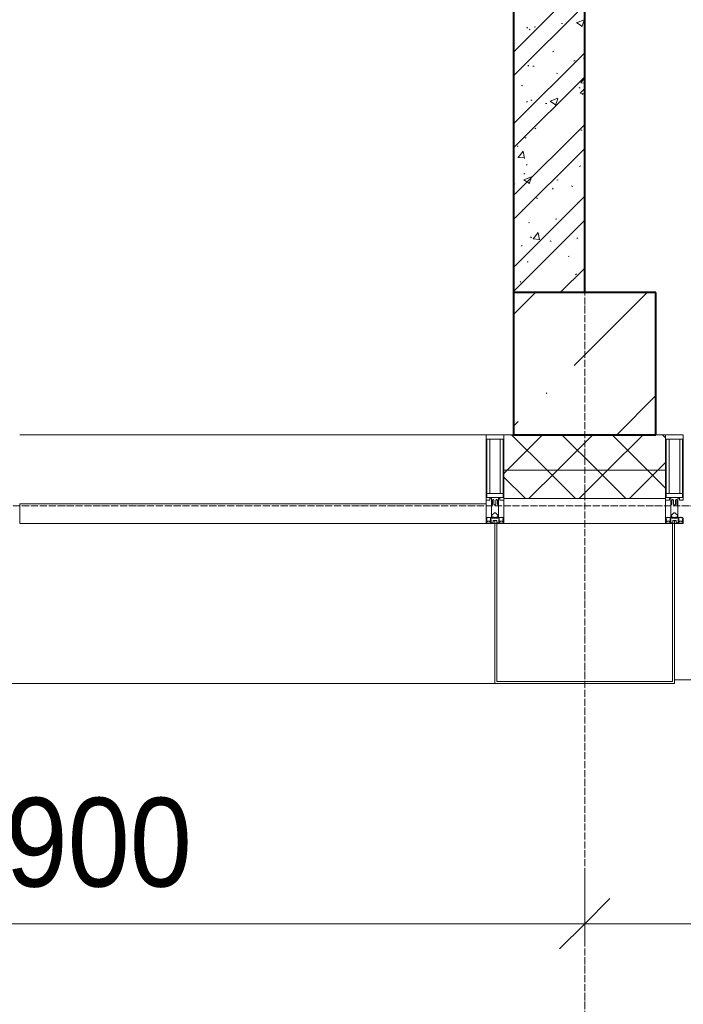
# Model space of a CAD drawing. Header units: millimetres. Extents: x -816133 to 919604, y 87941 to 147341.
# Tile 223 of 256: x 152396 to 154263, y 119530 to 122301. Entities that reach past the tile are written whole.
import ezdxf

# ---------------------------------------------------------------- set-up
doc = ezdxf.new("R2010")
doc.units = ezdxf.units.MM
doc.linetypes.add('ADSK_Линия сетки', pattern=[25, 20, -2.5, 0, -2.5])
doc.linetypes.add('Линия сетки', pattern=[25, 20, -2.5, 0, -2.5])
for name, color, linetype, lineweight in [('A-010-D_DIM', 7, 'Continuous', 9), ('A-200-M_WALL', 7, 'Continuous', 18), ('A-200-M_WALL_INT', 7, 'Continuous', 18), ('A-200-M_WALL_PAT', 7, 'Continuous', 40), ('A-214-M_CURT_WALL', 7, 'Continuous', 18), ('A-215-M_CURT_PANEL', 7, 'Continuous', 18), ('A-280-M_COLUMN', 7, 'Continuous', 18), ('S-280-M_COLUMN', 7, 'Continuous', 18), ('Z-030-M_GRID', 7, 'Continuous', 9), ('Z-060-M_DETAIL', 7, 'Continuous', 18), ('СС-011-ПОЖ-СИГНАЛИЗАЦИЯ', 1, 'Continuous', 30)]:
    doc.layers.add(name, color=color, linetype=linetype, lineweight=lineweight)
doc.styles.add('Arial_3', font='arial.ttf', dxfattribs={"width": 0.9, "height": 500})

# ---------------------------------------------------------------- blocks, each defined once
blk = doc.blocks.new('13эт')
at = {"layer": 'S-280-M_COLUMN', "lineweight": 9}
h = blk.add_hatch(dxfattribs=at)
h.set_pattern_fill('FP_24', color=9, style=0, pattern_type=2)
h.set_pattern_definition([(45, (306945.4, 105532.93), (-314.309, 314.309), []), (45, (307259.7, 105532.93), (-314.309, 314.309), [555.625, -111.125, 3.353, -107.772])])
h.paths.add_polyline_path([(429495.4, 121132.9), (429495.4, 121532.9), (429095.4, 121532.9), (429095.4, 121132.9)])
at = {"layer": 'A-010-D_DIM', "color": 9, "lineweight": 15}
for p, q in [((429295.4, 119756.5), (429295.4, 119906.5)), ((429295.4, 119756.5), (429295.4, 119906.5)), ((429295.4, 119756.5), (429366.1, 119827.2)), ((429295.4, 119756.5), (429366.1, 119827.2)), ((426395.4, 119756.5), (429295.4, 119756.5)), ((429295.4, 119756.5), (429224.7, 119685.8)), ((429295.4, 119756.5), (429224.7, 119685.8)), ((429295.4, 119756.5), (429295.4, 119706.5)), ((429295.4, 119756.5), (431195.4, 119756.5)), ((429295.4, 119756.5), (429295.4, 119706.5))]:
    blk.add_line(p, q, dxfattribs=at)
at = {"layer": 'A-200-M_WALL', "color": 9, "lineweight": 9}
for p, q in [((429095.4, 121132.9), (429067.9, 121132.9)), ((429067.9, 121132.9), (429067.9, 120952.9)), ((429522.9, 121132.9), (429495.4, 121132.9)), ((429522.9, 120952.9), (429522.9, 121132.9)), ((429522.9, 121032.9), (429067.9, 121032.9)), ((429067.9, 120952.9), (429522.9, 120952.9))]:
    blk.add_line(p, q, dxfattribs=at)
at = {"layer": 'A-200-M_WALL_INT', "color": 9, "lineweight": 40}
for p, q in [((429095.4, 126232.9), (429095.4, 121532.9)), ((429295.4, 121532.9), (429295.4, 126232.9))]:
    blk.add_line(p, q, dxfattribs=at)
at = {"layer": 'A-200-M_WALL_PAT', "color": 9, "linetype": 'Continuous', "lineweight": 9}
for p, q in [((429095.4, 122209.8), (429295.4, 122409.8)), ((429095.4, 122142.5), (429295.4, 122342.5)), ((429230.1, 122290), (429233.4, 122290.4)), ((429272.5, 122292.6), (429287.6, 122282.4)), ((429272.6, 122292.4), (429293.9, 122300.6)), ((429287.7, 122281.1), (429293.9, 122299.6)), ((429132.3, 122279.5), (429134.8, 122277.2)), ((429139.3, 122271.9), (429142, 122274)), ((429153.5, 122279.9), (429156.8, 122280.3)), ((429095.4, 122007.8), (429295.4, 122207.8)), ((429205.3, 122212.5), (429207.8, 122210.3)), ((429265.3, 122185), (429268.7, 122185.4)), ((429292.1, 122191.9), (429294.7, 122194)), ((429135.6, 122170.4), (429138.2, 122172.5)), ((429149.9, 122169.8), (429153.2, 122170.2)), ((429215.8, 122150.7), (429218.6, 122148.9)), ((429095.4, 121940.4), (429295.4, 122140.4)), ((429284.1, 122123.5), (429295.4, 122122.5)), ((429284.3, 122123.5), (429295.4, 122136.7)), ((429117.3, 122116.6), (429120.2, 122114.8)), ((429280, 122109.8), (429282.9, 122108)), ((429282.6, 122093.9), (429295.4, 122107.2)), ((429282.6, 122094), (429295.4, 122092)), ((429131.9, 122069), (429134.5, 122071)), ((429144, 122075.4), (429146.5, 122073.1)), ((429198.3, 122071.6), (429213.5, 122061.3)), ((429198.4, 122071.4), (429219.8, 122079.6)), ((429213.6, 122060.1), (429219.8, 122078.5)), ((429288.4, 122090.4), (429291, 122092.5)), ((429185.2, 122064.7), (429188.5, 122065.2)), ((429095.4, 121805.7), (429295.4, 122005.7)), ((429155.1, 121995.8), (429158, 121994)), ((429284.7, 121989), (429287.3, 121991)), ((429128.2, 121967.5), (429130.8, 121969.6)), ((429095.4, 121738.4), (429295.4, 121938.4)), ((429105, 121944.5), (429108.3, 121945)), ((429107.9, 121913.3), (429122.6, 121930.8)), ((429126.1, 121910.6), (429122.6, 121929.7)), ((429107.7, 121913.3), (429126, 121911.7)), ((429131.4, 121893.5), (429133.9, 121891.2)), ((429281, 121887.5), (429283.6, 121889.6)), ((429124.1, 121850.5), (429139.3, 121840.3)), ((429124.3, 121850.4), (429145.6, 121858.6)), ((429124.5, 121866.1), (429127.1, 121868.1)), ((429139.4, 121839.1), (429145.6, 121857.5)), ((429217, 121849.6), (429220.3, 121850)), ((429293.6, 121859.7), (429295.4, 121859.9)), ((429095.8, 121840), (429098.6, 121838.2)), ((429204.4, 121826.6), (429206.9, 121824.3)), ((429258.5, 121833.1), (429261.3, 121831.3)), ((429095.4, 121603.7), (429295.4, 121803.7)), ((429160, 121799.1), (429162.9, 121797.3)), ((429120.8, 121764.6), (429123.4, 121766.6)), ((429277.3, 121786), (429279.9, 121788.1)), ((429095.4, 121536.3), (429295.4, 121736.3)), ((429213.4, 121739.5), (429216.7, 121739.9)), ((429136.8, 121729.4), (429140.1, 121729.8)), ((429143.1, 121689.4), (429145.6, 121687.1)), ((429150, 121684), (429168.3, 121682.5)), ((429150.2, 121684), (429164.9, 121701.6)), ((429168.4, 121681.4), (429164.9, 121700.5)), ((429197.8, 121678.2), (429200.7, 121676.4)), ((429273.6, 121684.6), (429276.2, 121686.6)), ((429117.1, 121663.1), (429119.7, 121665.2)), ((429248.7, 121634.5), (429252, 121634.9)), ((429133.2, 121619.3), (429136.5, 121619.7)), ((429226.7, 121532.9), (429295.4, 121601.6)), ((429269.8, 121583.1), (429272.5, 121585.2)), ((429113.4, 121561.7), (429116, 121563.7)), ((429294.1, 121532.9), (429295.4, 121534.3))]:
    blk.add_line(p, q, dxfattribs=at)
at = {"layer": 'A-200-M_WALL_PAT', "color": 9, "linetype": 'Continuous', "lineweight": 5}
for p, q in [((429077.1, 121032.9), (429177.1, 121132.9)), ((429189.8, 121032.9), (429089.8, 121132.9)), ((429218.5, 121032.9), (429318.5, 121132.9)), ((429331.2, 121032.9), (429231.2, 121132.9)), ((429359.9, 121032.9), (429459.9, 121132.9)), ((429472.6, 121032.9), (429372.6, 121132.9)), ((429522.9, 121124.1), (429514.1, 121132.9)), ((429501.4, 121032.9), (429522.9, 121054.5)), ((429067.9, 121023.7), (429077.1, 121032.9)), ((429128.4, 120952.9), (429067.9, 121013.4)), ((429138.5, 120952.9), (429218.5, 121032.9)), ((429269.8, 120952.9), (429189.8, 121032.9)), ((429279.9, 120952.9), (429359.9, 121032.9)), ((429411.2, 120952.9), (429331.2, 121032.9)), ((429421.4, 120952.9), (429501.4, 121032.9)), ((429522.9, 120982.7), (429472.6, 121032.9))]:
    blk.add_line(p, q, dxfattribs=at)
at = {"layer": 'A-214-M_CURT_WALL', "color": 9, "lineweight": 5}
blk.add_line((429017.9, 121132.9), (427705.4, 121132.9), dxfattribs=at)
at = {"layer": 'A-214-M_CURT_WALL', "color": 9, "lineweight": 5, "extrusion": (0, 0, -1)}
for p, q in [((429017.9, 121132.9), (429017.9, 120882.9)), ((429067.9, 121132.9), (429017.9, 121132.9)), ((429067.9, 120882.9), (429067.9, 121132.9)), ((429522.9, 121132.9), (429522.9, 120882.9)), ((429572.9, 121132.9), (429522.9, 121132.9)), ((429017.9, 120882.9), (429042.9, 120882.9)), ((429047.9, 120882.9), (429067.9, 120882.9)), ((429522.9, 120882.9), (429542.9, 120882.9)), ((429547.9, 120882.9), (429572.9, 120882.9))]:
    blk.add_line(p, q, dxfattribs=at)
at = {"layer": 'A-215-M_CURT_PANEL', "color": 9, "lineweight": 5}
for p, q in [((429017.9, 120937.9), (427705.4, 120937.9)), ((427705.4, 120937.9), (427705.4, 120882.9)), ((429017.9, 120882.9), (429017.9, 120937.9)), ((427705.4, 120882.9), (429017.9, 120882.9))]:
    blk.add_line(p, q, dxfattribs=at)
at = {"layer": 'A-280-M_COLUMN', "color": 9, "lineweight": 5}
for p, q in [((429042.9, 120882.9), (429047.9, 120882.9)), ((429042.9, 120432.9), (429042.9, 120882.9)), ((429047.9, 120882.9), (429047.9, 120437.9)), ((429522.9, 120882.9), (429067.9, 120882.9)), ((429542.9, 120882.9), (429547.9, 120882.9)), ((429542.9, 120437.9), (429542.9, 120882.9)), ((429547.9, 120882.9), (429547.9, 120432.9)), ((427680.4, 120432.9), (429042.9, 120432.9)), ((429547.9, 120432.9), (429042.9, 120432.9)), ((429047.9, 120437.9), (429542.9, 120437.9)), ((429547.9, 120442.9), (430910.4, 120442.9))]:
    blk.add_line(p, q, dxfattribs=at)
at = {"layer": 'S-280-M_COLUMN', "color": 9, "lineweight": 40}
for p, q in [((429495.4, 121532.9), (429095.4, 121532.9)), ((429095.4, 121532.9), (429095.4, 121132.9)), ((429495.4, 121132.9), (429495.4, 121532.9)), ((429095.4, 121132.9), (429495.4, 121132.9))]:
    blk.add_line(p, q, dxfattribs=at)
at = {"layer": 'Z-030-M_GRID', "color": 9, "linetype": 'Линия сетки'}
blk.add_line((429295.4, 117558.7), (429295.4, 138582.9), dxfattribs=at)
at = {"layer": 'Z-030-M_GRID', "color": 9, "linetype": 'ADSK_Линия сетки'}
blk.add_line((443695.4, 120932.9), (399384.3, 120932.9), dxfattribs=at)
at = {"layer": 'Z-060-M_DETAIL', "color": 9, "lineweight": 5}
for p, q in [((429017.9, 120948.2), (429017.9, 121132.9)), ((429017.9, 121132.9), (429042.9, 121132.9)), ((429067.9, 121132.9), (429042.9, 121132.9)), ((429067.9, 120948.2), (429067.9, 121132.9)), ((429522.9, 120948.2), (429522.9, 121132.9)), ((429522.9, 121132.9), (429547.9, 121132.9)), ((429572.9, 121132.9), (429547.9, 121132.9)), ((429572.9, 120948.2), (429572.9, 121132.9)), ((429019.9, 121120.2), (429042.9, 121120.2)), ((429019.9, 121120.2), (429019.9, 120956.5)), ((429028, 120966.9), (429028, 121120.2)), ((429065.9, 121120.2), (429042.9, 121120.2)), ((429057.8, 120966.9), (429057.8, 121120.2)), ((429065.9, 121120.2), (429065.9, 120956.5)), ((429524.9, 121120.2), (429547.9, 121120.2)), ((429524.9, 121120.2), (429524.9, 120956.5)), ((429533, 120966.9), (429533, 121120.2)), ((429570.9, 121120.2), (429547.9, 121120.2)), ((429562.8, 120966.9), (429562.8, 121120.2)), ((429570.9, 121120.2), (429570.9, 120956.5)), ((429042.9, 120966.9), (429019.9, 120966.9)), ((429042.9, 120966.9), (429065.9, 120966.9)), ((429547.9, 120966.9), (429524.9, 120966.9)), ((429547.9, 120966.9), (429570.9, 120966.9)), ((429028.9, 120948.2), (429017.9, 120948.2)), ((429042.4, 120956.5), (429019.9, 120956.5)), ((429028.9, 120954.2), (429028.9, 120948.2)), ((429032.9, 120954.2), (429028.9, 120954.2)), ((429032.9, 120935.9), (429032.9, 120954.2)), ((429034.2, 120935.9), (429032.9, 120935.9)), ((429032.9, 120935.9), (429032.9, 120899.9)), ((429034.2, 120935.9), (429035.9, 120937.6)), ((429035.9, 120948.2), (429037, 120950.2)), ((429035.9, 120948.2), (429035.9, 120937.6)), ((429038.8, 120950.2), (429037, 120950.2)), ((429038.8, 120950.2), (429040, 120948)), ((429040, 120948), (429040, 120937.6)), ((429041.6, 120935.9), (429040, 120937.6)), ((429042.9, 120935.9), (429041.6, 120935.9)), ((429042.9, 120935.9), (429044.2, 120935.9)), ((429043.4, 120956.5), (429065.9, 120956.5)), ((429044.2, 120935.9), (429045.8, 120937.6)), ((429047, 120950.2), (429045.8, 120948)), ((429045.8, 120948), (429045.8, 120937.6)), ((429047, 120950.2), (429048.8, 120950.2)), ((429049.9, 120948.2), (429048.8, 120950.2)), ((429049.9, 120948.2), (429049.9, 120937.6)), ((429051.6, 120935.9), (429049.9, 120937.6)), ((429051.6, 120935.9), (429052.9, 120935.9)), ((429052.9, 120954.2), (429056.9, 120954.2)), ((429052.9, 120935.9), (429052.9, 120954.2)), ((429052.9, 120935.9), (429052.9, 120899.9)), ((429056.9, 120954.2), (429056.9, 120948.2)), ((429056.9, 120948.2), (429067.9, 120948.2)), ((429533.9, 120948.2), (429522.9, 120948.2)), ((429547.4, 120956.5), (429524.9, 120956.5)), ((429533.9, 120954.2), (429533.9, 120948.2)), ((429537.9, 120954.2), (429533.9, 120954.2)), ((429537.9, 120935.9), (429537.9, 120954.2)), ((429539.2, 120935.9), (429537.9, 120935.9)), ((429537.9, 120935.9), (429537.9, 120899.9)), ((429539.2, 120935.9), (429540.9, 120937.6)), ((429540.9, 120948.2), (429542, 120950.2)), ((429540.9, 120948.2), (429540.9, 120937.6)), ((429543.8, 120950.2), (429542, 120950.2)), ((429543.8, 120950.2), (429545, 120948)), ((429545, 120948), (429545, 120937.6)), ((429546.6, 120935.9), (429545, 120937.6)), ((429547.9, 120935.9), (429546.6, 120935.9)), ((429547.9, 120935.9), (429549.2, 120935.9)), ((429548.4, 120956.5), (429570.9, 120956.5)), ((429549.2, 120935.9), (429550.8, 120937.6)), ((429552, 120950.2), (429550.8, 120948)), ((429550.8, 120948), (429550.8, 120937.6)), ((429552, 120950.2), (429553.8, 120950.2)), ((429554.9, 120948.2), (429553.8, 120950.2)), ((429554.9, 120948.2), (429554.9, 120937.6)), ((429556.6, 120935.9), (429554.9, 120937.6)), ((429556.6, 120935.9), (429557.9, 120935.9)), ((429557.9, 120954.2), (429561.9, 120954.2)), ((429557.9, 120935.9), (429557.9, 120954.2)), ((429557.9, 120935.9), (429557.9, 120899.9)), ((429561.9, 120954.2), (429561.9, 120948.2)), ((429561.9, 120948.2), (429572.9, 120948.2)), ((429034.4, 120905.9), (429041.4, 120912.9)), ((429034.4, 120901.4), (429034.4, 120905.9)), ((429041.4, 120912.9), (429042.9, 120912.9)), ((429044.4, 120912.9), (429042.9, 120912.9)), ((429051.4, 120905.9), (429044.4, 120912.9)), ((429051.4, 120901.4), (429051.4, 120905.9)), ((429539.4, 120905.9), (429546.4, 120912.9)), ((429539.4, 120901.4), (429539.4, 120905.9)), ((429546.4, 120912.9), (429547.9, 120912.9)), ((429549.4, 120912.9), (429547.9, 120912.9)), ((429556.4, 120905.9), (429549.4, 120912.9)), ((429556.4, 120901.4), (429556.4, 120905.9)), ((429019.1, 120897.5), (429017.9, 120897.2)), ((429017.9, 120882.9), (429017.9, 120897.2)), ((429017.9, 120882.9), (429042.9, 120882.9)), ((429020.6, 120899.9), (429019.1, 120899.9)), ((429019.1, 120899.9), (429019.1, 120897.5)), ((429020.4, 120893.5), (429019.1, 120897.5)), ((429020.4, 120893.5), (429019.2, 120892.8)), ((429019.2, 120884.2), (429019.2, 120892.8)), ((429019.2, 120884.2), (429031.1, 120884.2)), ((429019.7, 120893.1), (429020.4, 120890.9)), ((429020.4, 120890.9), (429020.4, 120887.4)), ((429021.6, 120887.4), (429020.4, 120887.4)), ((429020.6, 120899.9), (429020.6, 120899)), ((429020.6, 120899), (429021.6, 120899)), ((429023.9, 120900.6), (429021.6, 120899)), ((429021.6, 120887.4), (429021.6, 120889.4)), ((429021.6, 120889.4), (429028.7, 120889.4)), ((429024.5, 120899.5), (429023.9, 120900.6)), ((429035.5, 120899.5), (429024.5, 120899.5)), ((429028.7, 120889.4), (429028.7, 120887.4)), ((429029.7, 120887.4), (429028.7, 120887.4)), ((429029.7, 120887.4), (429030.7, 120890.1)), ((429030.2, 120890.6), (429031.6, 120894.3)), ((429030.2, 120890.6), (429031.1, 120889.8)), ((429030.7, 120891.9), (429030.7, 120897.7)), ((429030.7, 120897.7), (429042.9, 120897.7)), ((429031.1, 120884.2), (429031.1, 120889.8)), ((429032.4, 120894.2), (429031.6, 120894.3)), ((429032.4, 120884.4), (429032.4, 120894.2)), ((429038.1, 120884.4), (429032.4, 120884.4)), ((429032.9, 120899.9), (429035.4, 120899.9)), ((429035.4, 120901.4), (429034.4, 120901.4)), ((429035.4, 120899.9), (429035.4, 120901.4)), ((429035.5, 120900.9), (429035.5, 120899.5)), ((429040.3, 120900.9), (429035.5, 120900.9)), ((429042.9, 120890.9), (429038.1, 120890.9)), ((429038.1, 120884.4), (429038.1, 120890.9)), ((429040.3, 120900.9), (429040.3, 120899.8)), ((429040.3, 120899.8), (429042.9, 120899.8)), ((429045.5, 120899.8), (429042.9, 120899.8)), ((429042.9, 120897.7), (429042.9, 120899.8)), ((429042.9, 120897.7), (429042.9, 120899.8)), ((429055.1, 120897.7), (429042.9, 120897.7)), ((429042.9, 120882.9), (429042.9, 120890.9)), ((429042.9, 120890.9), (429047.7, 120890.9)), ((429042.9, 120882.9), (429042.9, 120890.9)), ((429067.9, 120882.9), (429042.9, 120882.9)), ((429045.5, 120900.9), (429045.5, 120899.8)), ((429045.5, 120900.9), (429050.3, 120900.9)), ((429047.7, 120884.4), (429047.7, 120890.9)), ((429047.7, 120884.4), (429053.4, 120884.4)), ((429050.3, 120900.9), (429050.3, 120899.5)), ((429050.3, 120899.5), (429061.3, 120899.5)), ((429050.4, 120901.4), (429051.4, 120901.4)), ((429050.4, 120899.9), (429050.4, 120901.4)), ((429052.9, 120899.9), (429050.4, 120899.9)), ((429053.4, 120894.2), (429054.2, 120894.3)), ((429053.4, 120884.4), (429053.4, 120894.2)), ((429055.6, 120890.6), (429054.2, 120894.3)), ((429055.6, 120890.6), (429054.7, 120889.8)), ((429054.7, 120884.2), (429054.7, 120889.8)), ((429066.6, 120884.2), (429054.7, 120884.2)), ((429055.1, 120891.9), (429055.1, 120897.7)), ((429056.1, 120887.4), (429055.1, 120890.1)), ((429056.1, 120887.4), (429057.1, 120887.4)), ((429064.2, 120889.4), (429057.1, 120889.4)), ((429057.1, 120889.4), (429057.1, 120887.4)), ((429061.3, 120899.5), (429061.9, 120900.6)), ((429061.9, 120900.6), (429064.2, 120899)), ((429065.2, 120899), (429064.2, 120899)), ((429064.2, 120887.4), (429064.2, 120889.4)), ((429064.2, 120887.4), (429065.4, 120887.4)), ((429065.2, 120899.9), (429065.2, 120899)), ((429065.2, 120899.9), (429066.8, 120899.9)), ((429065.4, 120893.5), (429066.8, 120897.5)), ((429065.4, 120893.5), (429066.6, 120892.8)), ((429066.1, 120893.1), (429065.4, 120890.9)), ((429065.4, 120890.9), (429065.4, 120887.4)), ((429066.6, 120884.2), (429066.6, 120892.8)), ((429066.8, 120899.9), (429066.8, 120897.5)), ((429066.8, 120897.5), (429067.9, 120897.2)), ((429067.9, 120882.9), (429067.9, 120897.2)), ((429524.1, 120897.5), (429522.9, 120897.2)), ((429522.9, 120882.9), (429522.9, 120897.2)), ((429522.9, 120882.9), (429547.9, 120882.9)), ((429525.6, 120899.9), (429524.1, 120899.9)), ((429524.1, 120899.9), (429524.1, 120897.5)), ((429525.4, 120893.5), (429524.1, 120897.5)), ((429525.4, 120893.5), (429524.2, 120892.8)), ((429524.2, 120884.2), (429524.2, 120892.8)), ((429524.2, 120884.2), (429536.1, 120884.2)), ((429524.7, 120893.1), (429525.4, 120890.9)), ((429525.4, 120890.9), (429525.4, 120887.4)), ((429526.6, 120887.4), (429525.4, 120887.4)), ((429525.6, 120899.9), (429525.6, 120899)), ((429525.6, 120899), (429526.6, 120899)), ((429528.9, 120900.6), (429526.6, 120899)), ((429526.6, 120887.4), (429526.6, 120889.4)), ((429526.6, 120889.4), (429533.7, 120889.4)), ((429529.5, 120899.5), (429528.9, 120900.6)), ((429540.5, 120899.5), (429529.5, 120899.5)), ((429533.7, 120889.4), (429533.7, 120887.4)), ((429534.7, 120887.4), (429533.7, 120887.4)), ((429534.7, 120887.4), (429535.7, 120890.1)), ((429535.2, 120890.6), (429536.6, 120894.3)), ((429535.2, 120890.6), (429536.1, 120889.8)), ((429535.7, 120891.9), (429535.7, 120897.7)), ((429535.7, 120897.7), (429547.9, 120897.7)), ((429536.1, 120884.2), (429536.1, 120889.8)), ((429537.4, 120894.2), (429536.6, 120894.3)), ((429537.4, 120884.4), (429537.4, 120894.2)), ((429543.1, 120884.4), (429537.4, 120884.4)), ((429537.9, 120899.9), (429540.4, 120899.9)), ((429540.4, 120901.4), (429539.4, 120901.4)), ((429540.4, 120899.9), (429540.4, 120901.4)), ((429540.5, 120900.9), (429540.5, 120899.5)), ((429545.3, 120900.9), (429540.5, 120900.9)), ((429547.9, 120890.9), (429543.1, 120890.9)), ((429543.1, 120884.4), (429543.1, 120890.9)), ((429545.3, 120900.9), (429545.3, 120899.8)), ((429545.3, 120899.8), (429547.9, 120899.8)), ((429550.5, 120899.8), (429547.9, 120899.8)), ((429547.9, 120897.7), (429547.9, 120899.8)), ((429547.9, 120897.7), (429547.9, 120899.8)), ((429560.1, 120897.7), (429547.9, 120897.7)), ((429547.9, 120882.9), (429547.9, 120890.9)), ((429547.9, 120890.9), (429552.7, 120890.9)), ((429547.9, 120882.9), (429547.9, 120890.9)), ((429572.9, 120882.9), (429547.9, 120882.9)), ((429550.5, 120900.9), (429550.5, 120899.8)), ((429550.5, 120900.9), (429555.3, 120900.9)), ((429552.7, 120884.4), (429552.7, 120890.9)), ((429552.7, 120884.4), (429558.4, 120884.4)), ((429555.3, 120900.9), (429555.3, 120899.5)), ((429555.3, 120899.5), (429566.3, 120899.5)), ((429555.4, 120901.4), (429556.4, 120901.4)), ((429555.4, 120899.9), (429555.4, 120901.4)), ((429557.9, 120899.9), (429555.4, 120899.9)), ((429558.4, 120894.2), (429559.2, 120894.3)), ((429558.4, 120884.4), (429558.4, 120894.2)), ((429560.6, 120890.6), (429559.2, 120894.3)), ((429560.6, 120890.6), (429559.7, 120889.8)), ((429559.7, 120884.2), (429559.7, 120889.8)), ((429571.6, 120884.2), (429559.7, 120884.2)), ((429560.1, 120891.9), (429560.1, 120897.7)), ((429561.1, 120887.4), (429560.1, 120890.1)), ((429561.1, 120887.4), (429562.1, 120887.4)), ((429569.2, 120889.4), (429562.1, 120889.4)), ((429562.1, 120889.4), (429562.1, 120887.4)), ((429566.3, 120899.5), (429566.9, 120900.6)), ((429566.9, 120900.6), (429569.2, 120899)), ((429570.2, 120899), (429569.2, 120899)), ((429569.2, 120887.4), (429569.2, 120889.4)), ((429569.2, 120887.4), (429570.4, 120887.4)), ((429570.2, 120899.9), (429570.2, 120899)), ((429570.2, 120899.9), (429571.8, 120899.9)), ((429570.4, 120893.5), (429571.8, 120897.5)), ((429570.4, 120893.5), (429571.6, 120892.8)), ((429571.1, 120893.1), (429570.4, 120890.9)), ((429570.4, 120890.9), (429570.4, 120887.4)), ((429571.6, 120884.2), (429571.6, 120892.8)), ((429571.8, 120899.9), (429571.8, 120897.5)), ((429571.8, 120897.5), (429572.9, 120897.2)), ((429572.9, 120882.9), (429572.9, 120897.2))]:
    blk.add_line(p, q, dxfattribs=at)
for centre, start, end in [((429042.4, 120956), 0, 90), ((429043.4, 120956), 90, 180), ((429547.4, 120956), 0, 90), ((429548.4, 120956), 90, 180)]:
    blk.add_arc(centre, 0.5, start, end, dxfattribs=at)
at = {"layer": 'A-010-D_DIM', "color": 9, "lineweight": 30, "style": 'Arial_3', "width": 0.9}
blk.add_text('2900', height=250, dxfattribs=at).set_placement((427490.9, 119861))

msp = doc.modelspace()

# ---------------------------------------------------------------- block references
at = {"layer": 'СС-011-ПОЖ-СИГНАЛИЗАЦИЯ', "color": 9, "lineweight": 30}
msp.add_blockref('13эт', (-275309.7, 0), dxfattribs=at)

doc.saveas('drawing.dxf')
